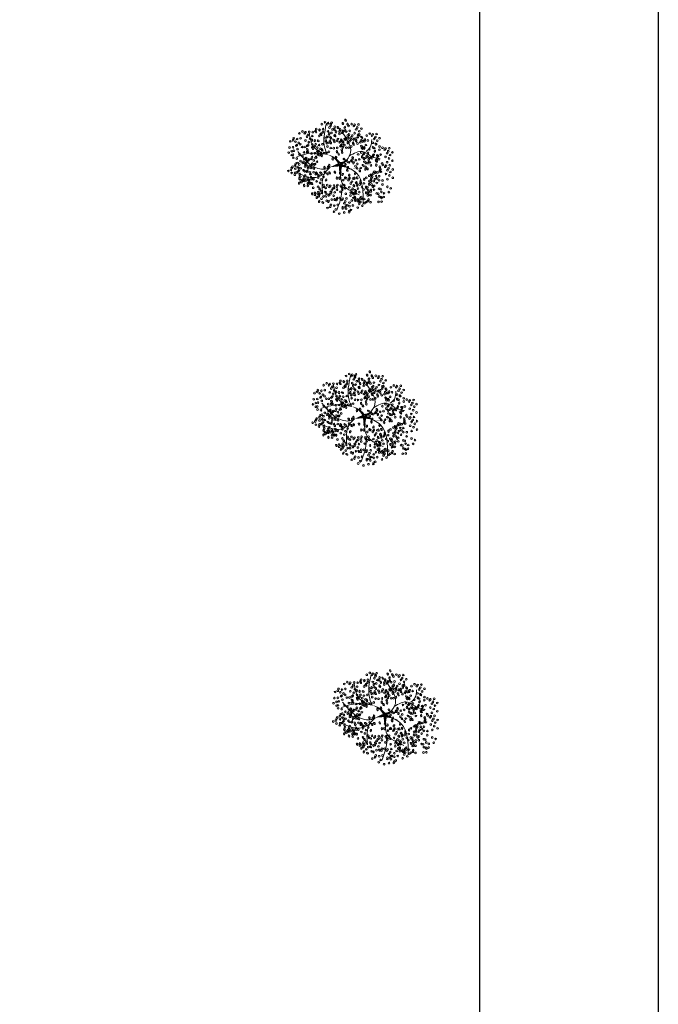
# Model space of a CAD drawing. Header units: millimetres. Extents: x 2017 to 2509, y 466 to 1783.
# Tile 21 of 25: x 2121 to 2149, y 552 to 596. Entities that reach past the tile are written whole.
import ezdxf

# ---------------------------------------------------------------- set-up
doc = ezdxf.new("R2010")
doc.units = ezdxf.units.MM
doc.layers.add('01 - Vegetación', color=3, linetype='Continuous', lineweight=0)

# ---------------------------------------------------------------- blocks, each defined once
blk = doc.blocks.new('17')
at = {"layer": '01 - Vegetación'}
for points in [[(4495.84, 1680.23, 1.33, 0.0221, 0.199177), (4489.97, 1684.48, 0.0221, 0.0221, 1.224983)], [(4496.02, 1680.23, 1.33, 0.0221, 0.286986), (4500.47, 1683.82, 0.0221, 0.0221, -1.494927)], [(4496.02, 1679.76, 1.77, 0.0221, 0), (4491.39, 1678.53, 0.0221, 0.0221, 0)], [(4496.02, 1679.66, 1.77, 0.0221, 0), (4500.28, 1678.15, 0.0221, 0.0221, 0)], [(4496.4, 1679.85, 1.77, 0.0221, 0.074947), (4496.4, 1672.95, 0.0221, 0.0221, 0.762797)], [(4497.07, 1679.43, 0.133, 0.0221, 0.381476), (4512.91, 1682.47, 0.0221, 0.0221, -1.841687)]]:
    blk.add_lwpolyline(points, format="xyseb", dxfattribs=at)
for points in [[(4490, 1684.47), (4488.83, 1687.51), (4489.5, 1699.09)], [(4487.73, 1684.98), (4483.44, 1688.25), (4481.42, 1694.81)], [(4497.83, 1680.19), (4501.11, 1685.48), (4497.33, 1694.81)], [(4508.5, 1685.98), (4510.45, 1688), (4511.21, 1691.78)], [(4490, 1684.47), (4482.94, 1685.23), (4475.36, 1683.47)], [(4491.39, 1678.53), (4489.02, 1677.58), (4485.46, 1677.92), (4475.87, 1685.99)], [(4500.47, 1683.82), (4506.92, 1685.99), (4511.46, 1683.47), (4515.25, 1682.46)], [(4497.07, 1679.43), (4503.89, 1675.65), (4507.17, 1660.78)], [(4488.74, 1675.4), (4484.7, 1673.64), (4475.11, 1676.16)], [(4491.39, 1678.53), (4489, 1675.9), (4487.73, 1665.57)], [(4496.57, 1678.43), (4497.07, 1670.86), (4505.15, 1665.32)], [(4497.07, 1670.11), (4496.82, 1665.57), (4494.55, 1658.01)]]:
    blk.add_spline(points, degree=3, dxfattribs=at)
blk = doc.blocks.new('16')
at = {"layer": '01 - Vegetación'}
h = blk.add_hatch(color=40, dxfattribs=at)
h.set_gradient(color1=(255, 191, 0), color2=(223, 255, 127), rotation=180, centered=1, tint=1, name='INVSPHERICAL')
edge = h.paths.add_edge_path()
edge.add_ellipse((4538.847, 1678.642), major_axis=(-0.0033, 0.0777), ratio=0.578492, start_angle=0, end_angle=360, ccw=False)
edge = h.paths.add_edge_path()
edge.add_ellipse((4538.961, 1678.487), major_axis=(-0.0349, 0.0695), ratio=0.578492, start_angle=0, end_angle=360, ccw=False)
edge = h.paths.add_edge_path()
edge.add_ellipse((4538.69, 1678.926), major_axis=(-0.0594, 0.0503), ratio=0.578492, start_angle=0, end_angle=360, ccw=False)
edge = h.paths.add_edge_path()
edge.add_ellipse((4538.676, 1678.266), major_axis=(-0.0033, 0.0777), ratio=0.578492, start_angle=0, end_angle=360, ccw=False)
edge = h.paths.add_edge_path()
edge.add_ellipse((4541.23, 1679.281), major_axis=(0.0274, 0.0728), ratio=0.578492, start_angle=0, end_angle=360, ccw=False)
edge = h.paths.add_edge_path()
edge.add_ellipse((4540.829, 1679.36), major_axis=(-0.0349, 0.0695), ratio=0.578492, start_angle=0, end_angle=360, ccw=False)
edge = h.paths.add_edge_path()
edge.add_ellipse((4541.174, 1679.607), major_axis=(-0.0349, 0.0695), ratio=0.578492, start_angle=0, end_angle=360, ccw=False)
edge = h.paths.add_edge_path()
edge.add_ellipse((4541.072, 1679.421), major_axis=(0.0274, 0.0728), ratio=0.578492, start_angle=0, end_angle=360, ccw=False)
edge = h.paths.add_edge_path()
edge.add_ellipse((4540.113, 1679.632), major_axis=(-0.0349, 0.0695), ratio=0.578492, start_angle=0, end_angle=360, ccw=False)
edge = h.paths.add_edge_path()
edge.add_ellipse((4540.279, 1679.843), major_axis=(-0.0349, 0.0695), ratio=0.578492, start_angle=0, end_angle=360, ccw=False)
edge = h.paths.add_edge_path()
edge.add_ellipse((4540.165, 1679.999), major_axis=(-0.0033, 0.0777), ratio=0.578492, start_angle=0, end_angle=360, ccw=False)
edge = h.paths.add_edge_path()
edge.add_ellipse((4540.499, 1679.956), major_axis=(-0.0033, 0.0777), ratio=0.578492, start_angle=0, end_angle=360, ccw=False)
edge = h.paths.add_edge_path()
edge.add_ellipse((4540.629, 1679.513), major_axis=(-0.0594, 0.0503), ratio=0.578492, start_angle=0, end_angle=360, ccw=False)
edge = h.paths.add_edge_path()
edge.add_ellipse((4540.551, 1680.278), major_axis=(0.0274, 0.0728), ratio=0.578492, start_angle=0, end_angle=360, ccw=False)
edge = h.paths.add_edge_path()
edge.add_ellipse((4539.201, 1679.744), major_axis=(-0.0033, 0.0777), ratio=0.578492, start_angle=0, end_angle=360, ccw=False)
edge = h.paths.add_edge_path()
edge.add_ellipse((4539.14, 1679.893), major_axis=(0.0274, 0.0728), ratio=0.578492, start_angle=0, end_angle=360, ccw=False)
edge = h.paths.add_edge_path()
edge.add_ellipse((4539.208, 1680.126), major_axis=(-0.0033, 0.0777), ratio=0.578492, start_angle=0, end_angle=360, ccw=False)
edge = h.paths.add_edge_path()
edge.add_ellipse((4538.979, 1680.681), major_axis=(-0.0594, 0.0503), ratio=0.578492, start_angle=0, end_angle=360, ccw=False)
edge = h.paths.add_edge_path()
edge.add_ellipse((4538.577, 1680.728), major_axis=(-0.0033, 0.0777), ratio=0.578492, start_angle=0, end_angle=360, ccw=False)
edge = h.paths.add_edge_path()
edge.add_ellipse((4538.926, 1680.033), major_axis=(0.0274, 0.0728), ratio=0.578492, start_angle=0, end_angle=360, ccw=False)
edge = h.paths.add_edge_path()
edge.add_ellipse((4538.95, 1679.842), major_axis=(0.0274, 0.0728), ratio=0.578492, start_angle=0, end_angle=360, ccw=False)
edge = h.paths.add_edge_path()
edge.add_ellipse((4538.621, 1680.191), major_axis=(-0.0349, 0.0695), ratio=0.578492, start_angle=0, end_angle=360, ccw=False)
edge = h.paths.add_edge_path()
edge.add_ellipse((4538.328, 1680.411), major_axis=(0.0274, 0.0728), ratio=0.578492, start_angle=0, end_angle=360, ccw=False)
edge = h.paths.add_edge_path()
edge.add_ellipse((4538.283, 1680.138), major_axis=(-0.0594, 0.0503), ratio=0.578492, start_angle=0, end_angle=360, ccw=False)
edge = h.paths.add_edge_path()
edge.add_ellipse((4538.32, 1679.993), major_axis=(-0.0594, 0.0503), ratio=0.578492, start_angle=0, end_angle=360, ccw=False)
edge = h.paths.add_edge_path()
edge.add_ellipse((4538.755, 1680.687), major_axis=(-0.0033, 0.0777), ratio=0.578492, start_angle=0, end_angle=360, ccw=False)
edge = h.paths.add_edge_path()
edge.add_ellipse((4538.834, 1681.261), major_axis=(-0.0349, 0.0695), ratio=0.578492, start_angle=0, end_angle=360, ccw=False)
edge = h.paths.add_edge_path()
edge.add_ellipse((4539.054, 1681.374), major_axis=(-0.0033, 0.0777), ratio=0.578492, start_angle=0, end_angle=360, ccw=False)
edge = h.paths.add_edge_path()
edge.add_ellipse((4539.147, 1681.076), major_axis=(-0.0594, 0.0503), ratio=0.578492, start_angle=0, end_angle=360, ccw=False)
edge = h.paths.add_edge_path()
edge.add_ellipse((4539.52, 1680.541), major_axis=(-0.0033, 0.0777), ratio=0.578492, start_angle=0, end_angle=360, ccw=False)
edge = h.paths.add_edge_path()
edge.add_ellipse((4539.459, 1680.689), major_axis=(0.0274, 0.0728), ratio=0.578492, start_angle=0, end_angle=360, ccw=False)
edge = h.paths.add_edge_path()
edge.add_ellipse((4539.527, 1680.923), major_axis=(-0.0033, 0.0777), ratio=0.578492, start_angle=0, end_angle=360, ccw=False)
edge = h.paths.add_edge_path()
edge.add_ellipse((4539.265, 1681.244), major_axis=(0.0274, 0.0728), ratio=0.578492, start_angle=0, end_angle=360, ccw=False)
edge = h.paths.add_edge_path()
edge.add_ellipse((4539.188, 1677.478), major_axis=(-0.0594, 0.0503), ratio=0.578492, start_angle=0, end_angle=360, ccw=False)
edge = h.paths.add_edge_path()
edge.add_ellipse((4539.473, 1678.19), major_axis=(0.0274, 0.0728), ratio=0.578492, start_angle=0, end_angle=360, ccw=False)
edge = h.paths.add_edge_path()
edge.add_ellipse((4540.696, 1678.325), major_axis=(0.0274, 0.0728), ratio=0.578492, start_angle=0, end_angle=360, ccw=False)
edge = h.paths.add_edge_path()
edge.add_ellipse((4540.33, 1678.305), major_axis=(-0.0033, 0.0777), ratio=0.578492, start_angle=0, end_angle=360, ccw=False)
edge = h.paths.add_edge_path()
edge.add_ellipse((4540.174, 1678.307), major_axis=(-0.0033, 0.0777), ratio=0.578492, start_angle=0, end_angle=360, ccw=False)
edge = h.paths.add_edge_path()
edge.add_ellipse((4540.488, 1677.717), major_axis=(-0.0594, 0.0503), ratio=0.578492, start_angle=0, end_angle=360, ccw=False)
edge = h.paths.add_edge_path()
edge.add_ellipse((4540.676, 1677.675), major_axis=(-0.0594, 0.0503), ratio=0.578492, start_angle=0, end_angle=360, ccw=False)
edge = h.paths.add_edge_path()
edge.add_ellipse((4539.469, 1677.341), major_axis=(-0.0033, 0.0777), ratio=0.578492, start_angle=0, end_angle=360, ccw=False)
edge = h.paths.add_edge_path()
edge.add_ellipse((4539.773, 1677.406), major_axis=(-0.0594, 0.0503), ratio=0.578492, start_angle=0, end_angle=360, ccw=False)
edge = h.paths.add_edge_path()
edge.add_ellipse((4539.631, 1677.23), major_axis=(-0.0349, 0.0695), ratio=0.578492, start_angle=0, end_angle=360, ccw=False)
edge = h.paths.add_edge_path()
edge.add_ellipse((4539.445, 1677.695), major_axis=(-0.0594, 0.0503), ratio=0.578492, start_angle=0, end_angle=360, ccw=False)
edge = h.paths.add_edge_path()
edge.add_ellipse((4542.676, 1679.136), major_axis=(-0.0033, 0.0777), ratio=0.578492, start_angle=0, end_angle=360, ccw=False)
edge = h.paths.add_edge_path()
edge.add_ellipse((4542.661, 1679.428), major_axis=(-0.0033, 0.0777), ratio=0.578492, start_angle=0, end_angle=360, ccw=False)
edge = h.paths.add_edge_path()
edge.add_ellipse((4542.742, 1679.554), major_axis=(-0.0033, 0.0777), ratio=0.578492, start_angle=0, end_angle=360, ccw=False)
edge = h.paths.add_edge_path()
edge.add_ellipse((4542.776, 1679.728), major_axis=(-0.0349, 0.0695), ratio=0.578492, start_angle=0, end_angle=360, ccw=False)
edge = h.paths.add_edge_path()
edge.add_ellipse((4542.477, 1679.745), major_axis=(0.0274, 0.0728), ratio=0.578492, start_angle=0, end_angle=360, ccw=False)
edge = h.paths.add_edge_path()
edge.add_ellipse((4542.578, 1680.02), major_axis=(0.0274, 0.0728), ratio=0.578492, start_angle=0, end_angle=360, ccw=False)
edge = h.paths.add_edge_path()
edge.add_ellipse((4542.466, 1680.268), major_axis=(-0.0349, 0.0695), ratio=0.578492, start_angle=0, end_angle=360, ccw=False)
edge = h.paths.add_edge_path()
edge.add_ellipse((4542.632, 1680.479), major_axis=(-0.0349, 0.0695), ratio=0.578492, start_angle=0, end_angle=360, ccw=False)
edge = h.paths.add_edge_path()
edge.add_ellipse((4542.359, 1679.577), major_axis=(-0.0594, 0.0503), ratio=0.578492, start_angle=0, end_angle=360, ccw=False)
edge = h.paths.add_edge_path()
edge.add_ellipse((4542.171, 1679.619), major_axis=(-0.0594, 0.0503), ratio=0.578492, start_angle=0, end_angle=360, ccw=False)
edge = h.paths.add_edge_path()
edge.add_ellipse((4542.246, 1679.328), major_axis=(-0.0594, 0.0503), ratio=0.578492, start_angle=0, end_angle=360, ccw=False)
edge = h.paths.add_edge_path()
edge.add_ellipse((4542.369, 1678.498), major_axis=(0.0274, 0.0728), ratio=0.578492, start_angle=0, end_angle=360, ccw=False)
edge = h.paths.add_edge_path()
edge.add_ellipse((4542.902, 1678.749), major_axis=(-0.0349, 0.0695), ratio=0.578492, start_angle=0, end_angle=360, ccw=False)
edge = h.paths.add_edge_path()
edge.add_ellipse((4542.925, 1678.897), major_axis=(-0.0349, 0.0695), ratio=0.578492, start_angle=0, end_angle=360, ccw=False)
edge = h.paths.add_edge_path()
edge.add_ellipse((4542.628, 1678.671), major_axis=(-0.0033, 0.0777), ratio=0.578492, start_angle=0, end_angle=360, ccw=False)
edge = h.paths.add_edge_path()
edge.add_ellipse((4542.11, 1678.896), major_axis=(-0.0349, 0.0695), ratio=0.578492, start_angle=0, end_angle=360, ccw=False)
edge = h.paths.add_edge_path()
edge.add_ellipse((4542.34, 1678.18), major_axis=(-0.0349, 0.0695), ratio=0.578492, start_angle=0, end_angle=360, ccw=False)
edge = h.paths.add_edge_path()
edge.add_ellipse((4538.137, 1679.191), major_axis=(-0.0349, 0.0695), ratio=0.578492, start_angle=0, end_angle=360, ccw=False)
edge = h.paths.add_edge_path()
edge.add_ellipse((4538.099, 1678.758), major_axis=(-0.0594, 0.0503), ratio=0.578492, start_angle=0, end_angle=360, ccw=False)
edge = h.paths.add_edge_path()
edge.add_ellipse((4537.796, 1678.552), major_axis=(0.0274, 0.0728), ratio=0.578492, start_angle=0, end_angle=360, ccw=False)
edge = h.paths.add_edge_path()
edge.add_ellipse((4537.776, 1678.277), major_axis=(-0.0033, 0.0777), ratio=0.578492, start_angle=0, end_angle=360, ccw=False)
edge = h.paths.add_edge_path()
edge.add_ellipse((4539.181, 1678.6), major_axis=(-0.0033, 0.0777), ratio=0.578492, start_angle=0, end_angle=360, ccw=False)
edge = h.paths.add_edge_path()
edge.add_ellipse((4538.502, 1678.968), major_axis=(-0.0594, 0.0503), ratio=0.578492, start_angle=0, end_angle=360, ccw=False)
edge = h.paths.add_edge_path()
edge.add_ellipse((4538.615, 1679.216), major_axis=(-0.0594, 0.0503), ratio=0.578492, start_angle=0, end_angle=360, ccw=False)
edge = h.paths.add_edge_path()
edge.add_ellipse((4538.188, 1679.557), major_axis=(-0.0033, 0.0777), ratio=0.578492, start_angle=0, end_angle=360, ccw=False)
edge = h.paths.add_edge_path()
edge.add_ellipse((4538.203, 1679.265), major_axis=(-0.0033, 0.0777), ratio=0.578492, start_angle=0, end_angle=360, ccw=False)
edge = h.paths.add_edge_path()
edge.add_ellipse((4538.285, 1679.391), major_axis=(-0.0033, 0.0777), ratio=0.578492, start_angle=0, end_angle=360, ccw=False)
edge = h.paths.add_edge_path()
edge.add_ellipse((4538.856, 1679.647), major_axis=(-0.0349, 0.0695), ratio=0.578492, start_angle=0, end_angle=360, ccw=False)
edge = h.paths.add_edge_path()
edge.add_ellipse((4538.272, 1678.751), major_axis=(0.0274, 0.0728), ratio=0.578492, start_angle=0, end_angle=360, ccw=False)
edge = h.paths.add_edge_path()
edge.add_ellipse((4540.863, 1678.985), major_axis=(0.0274, 0.0728), ratio=0.578492, start_angle=0, end_angle=360, ccw=False)
edge = h.paths.add_edge_path()
edge.add_ellipse((4540.823, 1678.811), major_axis=(-0.0349, 0.0695), ratio=0.578492, start_angle=0, end_angle=360, ccw=False)
edge = h.paths.add_edge_path()
edge.add_ellipse((4541.446, 1678.949), major_axis=(-0.0349, 0.0695), ratio=0.578492, start_angle=0, end_angle=360, ccw=False)
edge = h.paths.add_edge_path()
edge.add_ellipse((4540.434, 1680.393), major_axis=(-0.0033, 0.0777), ratio=0.578492, start_angle=0, end_angle=360, ccw=False)
edge = h.paths.add_edge_path()
edge.add_ellipse((4540.419, 1680.685), major_axis=(-0.0033, 0.0777), ratio=0.578492, start_angle=0, end_angle=360, ccw=False)
edge = h.paths.add_edge_path()
edge.add_ellipse((4539.773, 1680.547), major_axis=(-0.0349, 0.0695), ratio=0.578492, start_angle=0, end_angle=360, ccw=False)
edge = h.paths.add_edge_path()
edge.add_ellipse((4539.782, 1680.87), major_axis=(-0.0349, 0.0695), ratio=0.578492, start_angle=0, end_angle=360, ccw=False)
edge = h.paths.add_edge_path()
edge.add_ellipse((4539.668, 1681.126), major_axis=(0.0274, 0.0728), ratio=0.578492, start_angle=0, end_angle=360, ccw=False)
edge = h.paths.add_edge_path()
edge.add_ellipse((4540.336, 1681.276), major_axis=(0.0274, 0.0728), ratio=0.578492, start_angle=0, end_angle=360, ccw=False)
edge = h.paths.add_edge_path()
edge.add_ellipse((4540.381, 1681.413), major_axis=(-0.0349, 0.0695), ratio=0.578492, start_angle=0, end_angle=360, ccw=False)
edge = h.paths.add_edge_path()
edge.add_ellipse((4540.225, 1681.525), major_axis=(-0.0349, 0.0695), ratio=0.578492, start_angle=0, end_angle=360, ccw=False)
edge = h.paths.add_edge_path()
edge.add_ellipse((4540.009, 1681.424), major_axis=(-0.0033, 0.0777), ratio=0.578492, start_angle=0, end_angle=360, ccw=False)
edge = h.paths.add_edge_path()
edge.add_ellipse((4540.106, 1681.258), major_axis=(-0.0033, 0.0777), ratio=0.578492, start_angle=0, end_angle=360, ccw=False)
edge = h.paths.add_edge_path()
edge.add_ellipse((4540.036, 1680.989), major_axis=(-0.0594, 0.0503), ratio=0.578492, start_angle=0, end_angle=360, ccw=False)
edge = h.paths.add_edge_path()
edge.add_ellipse((4539.967, 1680.73), major_axis=(-0.0594, 0.0503), ratio=0.578492, start_angle=0, end_angle=360, ccw=False)
edge = h.paths.add_edge_path()
edge.add_ellipse((4541.92, 1680.217), major_axis=(-0.0033, 0.0777), ratio=0.578492, start_angle=0, end_angle=360, ccw=False)
edge = h.paths.add_edge_path()
edge.add_ellipse((4541.222, 1680.466), major_axis=(-0.0349, 0.0695), ratio=0.578492, start_angle=0, end_angle=360, ccw=False)
edge = h.paths.add_edge_path()
edge.add_ellipse((4541.387, 1680.676), major_axis=(-0.0349, 0.0695), ratio=0.578492, start_angle=0, end_angle=360, ccw=False)
edge = h.paths.add_edge_path()
edge.add_ellipse((4541.251, 1680.784), major_axis=(0.0274, 0.0728), ratio=0.578492, start_angle=0, end_angle=360, ccw=False)
edge = h.paths.add_edge_path()
edge.add_ellipse((4541.818, 1680.659), major_axis=(0.0274, 0.0728), ratio=0.578492, start_angle=0, end_angle=360, ccw=False)
edge = h.paths.add_edge_path()
edge.add_ellipse((4541.942, 1680.743), major_axis=(0.0274, 0.0728), ratio=0.578492, start_angle=0, end_angle=360, ccw=False)
edge = h.paths.add_edge_path()
edge.add_ellipse((4541.762, 1680.886), major_axis=(-0.0349, 0.0695), ratio=0.578492, start_angle=0, end_angle=360, ccw=False)
edge = h.paths.add_edge_path()
edge.add_ellipse((4541.592, 1681.082), major_axis=(-0.0033, 0.0777), ratio=0.578492, start_angle=0, end_angle=360, ccw=False)
edge = h.paths.add_edge_path()
edge.add_ellipse((4541.511, 1680.956), major_axis=(-0.0033, 0.0777), ratio=0.578492, start_angle=0, end_angle=360, ccw=False)
edge = h.paths.add_edge_path()
edge.add_ellipse((4541.775, 1680.201), major_axis=(-0.0594, 0.0503), ratio=0.578492, start_angle=0, end_angle=360, ccw=False)
edge = h.paths.add_edge_path()
edge.add_ellipse((4541.737, 1680.346), major_axis=(-0.0594, 0.0503), ratio=0.578492, start_angle=0, end_angle=360, ccw=False)
edge = h.paths.add_edge_path()
edge.add_ellipse((4541.843, 1679.118), major_axis=(-0.0594, 0.0503), ratio=0.578492, start_angle=0, end_angle=360, ccw=False)
edge = h.paths.add_edge_path()
edge.add_ellipse((4541.881, 1679.551), major_axis=(-0.0349, 0.0695), ratio=0.578492, start_angle=0, end_angle=360, ccw=False)
edge = h.paths.add_edge_path()
edge.add_ellipse((4542.015, 1679.29), major_axis=(-0.0349, 0.0695), ratio=0.578492, start_angle=0, end_angle=360, ccw=False)
edge = h.paths.add_edge_path()
edge.add_ellipse((4541.91, 1679.869), major_axis=(0.0274, 0.0728), ratio=0.578492, start_angle=0, end_angle=360, ccw=False)
edge = h.paths.add_edge_path()
edge.add_ellipse((4541.769, 1679.666), major_axis=(-0.0033, 0.0777), ratio=0.578492, start_angle=0, end_angle=360, ccw=False)
edge = h.paths.add_edge_path()
edge.add_ellipse((4539.676, 1679.115), major_axis=(-0.0033, 0.0777), ratio=0.578492, start_angle=0, end_angle=360, ccw=False)
edge = h.paths.add_edge_path()
edge.add_ellipse((4539.594, 1678.989), major_axis=(-0.0033, 0.0777), ratio=0.578492, start_angle=0, end_angle=360, ccw=False)
edge = h.paths.add_edge_path()
edge.add_ellipse((4539.898, 1679.531), major_axis=(-0.0033, 0.0777), ratio=0.578492, start_angle=0, end_angle=360, ccw=False)
edge = h.paths.add_edge_path()
edge.add_ellipse((4539.697, 1678.641), major_axis=(-0.0349, 0.0695), ratio=0.578492, start_angle=0, end_angle=360, ccw=False)
edge = h.paths.add_edge_path()
edge.add_ellipse((4539.398, 1678.691), major_axis=(-0.0349, 0.0695), ratio=0.578492, start_angle=0, end_angle=360, ccw=False)
edge = h.paths.add_edge_path()
edge.add_ellipse((4539.555, 1678.579), major_axis=(-0.0349, 0.0695), ratio=0.578492, start_angle=0, end_angle=360, ccw=False)
edge = h.paths.add_edge_path()
edge.add_ellipse((4540.714, 1679.167), major_axis=(0.0274, 0.0728), ratio=0.578492, start_angle=0, end_angle=360, ccw=False)
edge = h.paths.add_edge_path()
edge.add_ellipse((4540.549, 1681.79), major_axis=(-0.0349, 0.0695), ratio=0.578492, start_angle=0, end_angle=360, ccw=False)
edge = h.paths.add_edge_path()
edge.add_ellipse((4540.715, 1682.001), major_axis=(-0.0349, 0.0695), ratio=0.578492, start_angle=0, end_angle=360, ccw=False)
edge = h.paths.add_edge_path()
edge.add_ellipse((4540.848, 1681.741), major_axis=(-0.0349, 0.0695), ratio=0.578492, start_angle=0, end_angle=360, ccw=False)
edge = h.paths.add_edge_path()
edge.add_ellipse((4540.661, 1681.542), major_axis=(0.0274, 0.0728), ratio=0.578492, start_angle=0, end_angle=360, ccw=False)
edge = h.paths.add_edge_path()
edge.add_ellipse((4540.684, 1681.351), major_axis=(0.0274, 0.0728), ratio=0.578492, start_angle=0, end_angle=360, ccw=False)
edge = h.paths.add_edge_path()
edge.add_ellipse((4540.56, 1681.267), major_axis=(0.0274, 0.0728), ratio=0.578492, start_angle=0, end_angle=360, ccw=False)
edge = h.paths.add_edge_path()
edge.add_ellipse((4540.528, 1678.539), major_axis=(0.0274, 0.0728), ratio=0.578492, start_angle=0, end_angle=360, ccw=False)
edge = h.paths.add_edge_path()
edge.add_ellipse((4540.38, 1678.647), major_axis=(0.0274, 0.0728), ratio=0.578492, start_angle=0, end_angle=360, ccw=False)
edge = h.paths.add_edge_path()
edge.add_ellipse((4540.034, 1678.678), major_axis=(-0.0349, 0.0695), ratio=0.578492, start_angle=0, end_angle=360, ccw=False)
edge = h.paths.add_edge_path()
edge.add_ellipse((4540.944, 1678.493), major_axis=(0.0274, 0.0728), ratio=0.578492, start_angle=0, end_angle=360, ccw=False)
edge = h.paths.add_edge_path()
edge.add_ellipse((4541.625, 1678.77), major_axis=(-0.0349, 0.0695), ratio=0.578492, start_angle=0, end_angle=360, ccw=False)
edge = h.paths.add_edge_path()
edge.add_ellipse((4541.994, 1678.887), major_axis=(0.0274, 0.0728), ratio=0.578492, start_angle=0, end_angle=360, ccw=False)
edge = h.paths.add_edge_path()
edge.add_ellipse((4541.336, 1678.598), major_axis=(0.0274, 0.0728), ratio=0.578492, start_angle=0, end_angle=360, ccw=False)
edge = h.paths.add_edge_path()
edge.add_ellipse((4539.381, 1678.993), major_axis=(-0.0349, 0.0695), ratio=0.578492, start_angle=0, end_angle=360, ccw=False)
edge = h.paths.add_edge_path()
edge.add_ellipse((4540.938, 1681.079), major_axis=(-0.0033, 0.0777), ratio=0.578492, start_angle=0, end_angle=360, ccw=False)
edge = h.paths.add_edge_path()
edge.add_ellipse((4540.699, 1680.759), major_axis=(-0.0594, 0.0503), ratio=0.578492, start_angle=0, end_angle=360, ccw=False)
edge = h.paths.add_edge_path()
edge.add_ellipse((4540.908, 1680.857), major_axis=(-0.0349, 0.0695), ratio=0.578492, start_angle=0, end_angle=360, ccw=False)
edge = h.paths.add_edge_path()
edge.add_ellipse((4540.863, 1680.561), major_axis=(-0.0349, 0.0695), ratio=0.578492, start_angle=0, end_angle=360, ccw=False)
edge = h.paths.add_edge_path()
edge.add_ellipse((4540.564, 1680.61), major_axis=(-0.0349, 0.0695), ratio=0.578492, start_angle=0, end_angle=360, ccw=False)
edge = h.paths.add_edge_path()
edge.add_ellipse((4539.771, 1681.729), major_axis=(-0.0349, 0.0695), ratio=0.578492, start_angle=0, end_angle=360, ccw=False)
edge = h.paths.add_edge_path()
edge.add_ellipse((4540.968, 1678.302), major_axis=(0.0274, 0.0728), ratio=0.578492, start_angle=0, end_angle=360, ccw=False)
edge = h.paths.add_edge_path()
edge.add_ellipse((4541.908, 1678.227), major_axis=(-0.0033, 0.0777), ratio=0.578492, start_angle=0, end_angle=360, ccw=False)
edge = h.paths.add_edge_path()
edge.add_ellipse((4541.283, 1678.297), major_axis=(-0.0349, 0.0695), ratio=0.578492, start_angle=0, end_angle=360, ccw=False)
edge = h.paths.add_edge_path()
edge.add_ellipse((4541.463, 1678.333), major_axis=(-0.0349, 0.0695), ratio=0.578492, start_angle=0, end_angle=360, ccw=False)
edge = h.paths.add_edge_path()
edge.add_ellipse((4538.021, 1678.159), major_axis=(0.0274, 0.0728), ratio=0.578492, start_angle=0, end_angle=360, ccw=False)
edge = h.paths.add_edge_path()
edge.add_ellipse((4537.772, 1677.992), major_axis=(0.0274, 0.0728), ratio=0.578492, start_angle=0, end_angle=360, ccw=False)
edge = h.paths.add_edge_path()
edge.add_ellipse((4538.082, 1677.841), major_axis=(-0.0033, 0.0777), ratio=0.578492, start_angle=0, end_angle=360, ccw=False)
edge = h.paths.add_edge_path()
edge.add_ellipse((4538.572, 1677.966), major_axis=(-0.0349, 0.0695), ratio=0.578492, start_angle=0, end_angle=360, ccw=False)
edge = h.paths.add_edge_path()
edge.add_ellipse((4538.311, 1677.99), major_axis=(0.0274, 0.0728), ratio=0.578492, start_angle=0, end_angle=360, ccw=False)
edge = h.paths.add_edge_path()
edge.add_ellipse((4538.394, 1678.174), major_axis=(0.0274, 0.0728), ratio=0.578492, start_angle=0, end_angle=360, ccw=False)
edge = h.paths.add_edge_path()
edge.add_ellipse((4538.776, 1677.355), major_axis=(-0.0349, 0.0695), ratio=0.578492, start_angle=0, end_angle=360, ccw=False)
edge = h.paths.add_edge_path()
edge.add_ellipse((4538.597, 1677.319), major_axis=(-0.0349, 0.0695), ratio=0.578492, start_angle=0, end_angle=360, ccw=False)
edge = h.paths.add_edge_path()
edge.add_ellipse((4539.063, 1677.621), major_axis=(-0.0349, 0.0695), ratio=0.578492, start_angle=0, end_angle=360, ccw=False)
edge = h.paths.add_edge_path()
edge.add_ellipse((4539.033, 1676.828), major_axis=(0.0274, 0.0728), ratio=0.578492, start_angle=0, end_angle=360, ccw=False)
edge = h.paths.add_edge_path()
edge.add_ellipse((4539.009, 1677.162), major_axis=(0.0274, 0.0728), ratio=0.578492, start_angle=0, end_angle=360, ccw=False)
edge = h.paths.add_edge_path()
edge.add_ellipse((4538.885, 1677.078), major_axis=(0.0274, 0.0728), ratio=0.578492, start_angle=0, end_angle=360, ccw=False)
edge = h.paths.add_edge_path()
edge.add_ellipse((4539.054, 1677.298), major_axis=(-0.0349, 0.0695), ratio=0.578492, start_angle=0, end_angle=360, ccw=False)
edge = h.paths.add_edge_path()
edge.add_ellipse((4542.221, 1677.913), major_axis=(-0.0033, 0.0777), ratio=0.578492, start_angle=0, end_angle=360, ccw=False)
edge = h.paths.add_edge_path()
edge.add_ellipse((4542.451, 1677.771), major_axis=(-0.0349, 0.0695), ratio=0.578492, start_angle=0, end_angle=360, ccw=False)
edge = h.paths.add_edge_path()
edge.add_ellipse((4541.18, 1677.355), major_axis=(-0.0349, 0.0695), ratio=0.578492, start_angle=0, end_angle=360, ccw=False)
edge = h.paths.add_edge_path()
edge.add_ellipse((4541.671, 1678.102), major_axis=(-0.0033, 0.0777), ratio=0.578492, start_angle=0, end_angle=360, ccw=False)
edge = h.paths.add_edge_path()
edge.add_ellipse((4541.411, 1678.017), major_axis=(-0.0033, 0.0777), ratio=0.578492, start_angle=0, end_angle=360, ccw=False)
edge = h.paths.add_edge_path()
edge.add_ellipse((4542.075, 1677.637), major_axis=(-0.0594, 0.0503), ratio=0.578492, start_angle=0, end_angle=360, ccw=False)
edge = h.paths.add_edge_path()
edge.add_ellipse((4541.252, 1677.826), major_axis=(-0.0349, 0.0695), ratio=0.578492, start_angle=0, end_angle=360, ccw=False)
edge = h.paths.add_edge_path()
edge.add_ellipse((4541.596, 1676.853), major_axis=(-0.0033, 0.0777), ratio=0.578492, start_angle=0, end_angle=360, ccw=False)
edge = h.paths.add_edge_path()
edge.add_ellipse((4541.655, 1677.018), major_axis=(-0.0033, 0.0777), ratio=0.578492, start_angle=0, end_angle=360, ccw=False)
edge = h.paths.add_edge_path()
edge.add_ellipse((4542.033, 1677.371), major_axis=(-0.0349, 0.0695), ratio=0.578492, start_angle=0, end_angle=360, ccw=False)
edge = h.paths.add_edge_path()
edge.add_ellipse((4542.19, 1677.259), major_axis=(-0.0349, 0.0695), ratio=0.578492, start_angle=0, end_angle=360, ccw=False)
edge = h.paths.add_edge_path()
edge.add_ellipse((4542.168, 1676.931), major_axis=(0.0274, 0.0728), ratio=0.578492, start_angle=0, end_angle=360, ccw=False)
edge = h.paths.add_edge_path()
edge.add_ellipse((4542.176, 1677.433), major_axis=(-0.0349, 0.0695), ratio=0.578492, start_angle=0, end_angle=360, ccw=False)
edge = h.paths.add_edge_path()
edge.add_ellipse((4541.313, 1677.094), major_axis=(-0.0349, 0.0695), ratio=0.578492, start_angle=0, end_angle=360, ccw=False)
edge = h.paths.add_edge_path()
edge.add_ellipse((4541.359, 1677.391), major_axis=(-0.0349, 0.0695), ratio=0.578492, start_angle=0, end_angle=360, ccw=False)
edge = h.paths.add_edge_path()
edge.add_ellipse((4540.019, 1676.943), major_axis=(-0.0349, 0.0695), ratio=0.578492, start_angle=0, end_angle=360, ccw=False)
edge = h.paths.add_edge_path()
edge.add_ellipse((4539.641, 1676.826), major_axis=(0.0274, 0.0728), ratio=0.578492, start_angle=0, end_angle=360, ccw=False)
edge = h.paths.add_edge_path()
edge.add_ellipse((4539.262, 1676.754), major_axis=(-0.0594, 0.0503), ratio=0.578492, start_angle=0, end_angle=360, ccw=False)
edge = h.paths.add_edge_path()
edge.add_ellipse((4539.45, 1677.146), major_axis=(-0.0594, 0.0503), ratio=0.578492, start_angle=0, end_angle=360, ccw=False)
at = {"layer": '01 - Vegetación', "extrusion": (0, 0, -1)}
for centre, major_axis in [((4540.715, 1682.001), (-0.0349, 0.0695)), ((4539.054, 1681.374), (-0.0033, 0.0777)), ((4539.771, 1681.729), (-0.0349, 0.0695)), ((4540.009, 1681.424), (-0.0033, 0.0777)), ((4540.225, 1681.525), (-0.0349, 0.0695)), ((4540.381, 1681.413), (-0.0349, 0.0695)), ((4540.549, 1681.79), (-0.0349, 0.0695)), ((4540.848, 1681.741), (-0.0349, 0.0695)), ((4538.577, 1680.728), (-0.0033, 0.0777)), ((4538.755, 1680.687), (-0.0033, 0.0777)), ((4538.834, 1681.261), (-0.0349, 0.0695)), ((4539.527, 1680.923), (-0.0033, 0.0777)), ((4539.782, 1680.87), (-0.0349, 0.0695)), ((4540.106, 1681.258), (-0.0033, 0.0777)), ((4540.419, 1680.685), (-0.0033, 0.0777)), ((4540.908, 1680.857), (-0.0349, 0.0695)), ((4540.938, 1681.079), (-0.0033, 0.0777)), ((4541.387, 1680.676), (-0.0349, 0.0695)), ((4541.511, 1680.956), (-0.0033, 0.0777)), ((4541.592, 1681.082), (-0.0033, 0.0777)), ((4541.762, 1680.886), (-0.0349, 0.0695)), ((4538.621, 1680.191), (-0.0349, 0.0695)), ((4539.208, 1680.126), (-0.0033, 0.0777)), ((4539.52, 1680.541), (-0.0033, 0.0777)), ((4539.773, 1680.547), (-0.0349, 0.0695)), ((4540.434, 1680.393), (-0.0033, 0.0777)), ((4540.564, 1680.61), (-0.0349, 0.0695)), ((4540.863, 1680.561), (-0.0349, 0.0695)), ((4541.222, 1680.466), (-0.0349, 0.0695)), ((4541.92, 1680.217), (-0.0033, 0.0777)), ((4542.466, 1680.268), (-0.0349, 0.0695)), ((4542.632, 1680.479), (-0.0349, 0.0695)), ((4538.188, 1679.557), (-0.0033, 0.0777)), ((4538.856, 1679.647), (-0.0349, 0.0695)), ((4539.201, 1679.744), (-0.0033, 0.0777)), ((4539.898, 1679.531), (-0.0033, 0.0777)), ((4540.113, 1679.632), (-0.0349, 0.0695)), ((4540.165, 1679.999), (-0.0033, 0.0777)), ((4540.279, 1679.843), (-0.0349, 0.0695)), ((4540.499, 1679.956), (-0.0033, 0.0777)), ((4541.174, 1679.607), (-0.0349, 0.0695)), ((4541.769, 1679.666), (-0.0033, 0.0777)), ((4541.881, 1679.551), (-0.0349, 0.0695)), ((4542.661, 1679.428), (-0.0033, 0.0777)), ((4542.742, 1679.554), (-0.0033, 0.0777)), ((4542.776, 1679.728), (-0.0349, 0.0695)), ((4538.137, 1679.191), (-0.0349, 0.0695)), ((4538.203, 1679.265), (-0.0033, 0.0777)), ((4538.285, 1679.391), (-0.0033, 0.0777)), ((4539.381, 1678.993), (-0.0349, 0.0695)), ((4539.594, 1678.989), (-0.0033, 0.0777)), ((4539.676, 1679.115), (-0.0033, 0.0777)), ((4540.823, 1678.811), (-0.0349, 0.0695)), ((4540.829, 1679.36), (-0.0349, 0.0695)), ((4541.446, 1678.949), (-0.0349, 0.0695)), ((4542.015, 1679.29), (-0.0349, 0.0695)), ((4542.11, 1678.896), (-0.0349, 0.0695)), ((4542.676, 1679.136), (-0.0033, 0.0777)), ((4542.925, 1678.897), (-0.0349, 0.0695)), ((4537.776, 1678.277), (-0.0033, 0.0777)), ((4538.676, 1678.266), (-0.0033, 0.0777)), ((4538.847, 1678.642), (-0.0033, 0.0777)), ((4538.961, 1678.487), (-0.0349, 0.0695)), ((4539.181, 1678.6), (-0.0033, 0.0777)), ((4539.398, 1678.691), (-0.0349, 0.0695)), ((4539.555, 1678.579), (-0.0349, 0.0695)), ((4539.697, 1678.641), (-0.0349, 0.0695)), ((4540.034, 1678.678), (-0.0349, 0.0695)), ((4540.174, 1678.307), (-0.0033, 0.0777)), ((4540.33, 1678.305), (-0.0033, 0.0777)), ((4541.283, 1678.297), (-0.0349, 0.0695)), ((4541.463, 1678.333), (-0.0349, 0.0695)), ((4541.625, 1678.77), (-0.0349, 0.0695)), ((4541.908, 1678.227), (-0.0033, 0.0777)), ((4542.34, 1678.18), (-0.0349, 0.0695)), ((4542.628, 1678.671), (-0.0033, 0.0777)), ((4542.902, 1678.749), (-0.0349, 0.0695)), ((4538.082, 1677.841), (-0.0033, 0.0777)), ((4538.572, 1677.966), (-0.0349, 0.0695)), ((4539.063, 1677.621), (-0.0349, 0.0695)), ((4541.252, 1677.826), (-0.0349, 0.0695)), ((4541.411, 1678.017), (-0.0033, 0.0777)), ((4541.671, 1678.102), (-0.0033, 0.0777)), ((4542.221, 1677.913), (-0.0033, 0.0777)), ((4542.451, 1677.771), (-0.0349, 0.0695)), ((4538.597, 1677.319), (-0.0349, 0.0695)), ((4538.776, 1677.355), (-0.0349, 0.0695)), ((4539.054, 1677.298), (-0.0349, 0.0695)), ((4539.469, 1677.341), (-0.0033, 0.0777)), ((4539.631, 1677.23), (-0.0349, 0.0695)), ((4540.019, 1676.943), (-0.0349, 0.0695)), ((4541.18, 1677.355), (-0.0349, 0.0695)), ((4541.313, 1677.094), (-0.0349, 0.0695)), ((4541.359, 1677.391), (-0.0349, 0.0695)), ((4541.655, 1677.018), (-0.0033, 0.0777)), ((4542.033, 1677.371), (-0.0349, 0.0695)), ((4542.176, 1677.433), (-0.0349, 0.0695)), ((4542.19, 1677.259), (-0.0349, 0.0695)), ((4541.596, 1676.853), (-0.0033, 0.0777))]:
    blk.add_ellipse(centre, major_axis=major_axis, ratio=0.578492, start_param=3.141593, end_param=9.424778, dxfattribs=at)
for centre, major_axis in [((4540.661, 1681.542), (0.0274, 0.0728)), ((4540.684, 1681.351), (0.0274, 0.0728)), ((4539.147, 1681.076), (-0.0594, 0.0503)), ((4539.265, 1681.244), (0.0274, 0.0728)), ((4539.459, 1680.689), (0.0274, 0.0728)), ((4539.668, 1681.126), (0.0274, 0.0728)), ((4539.967, 1680.73), (-0.0594, 0.0503)), ((4540.036, 1680.989), (-0.0594, 0.0503)), ((4540.336, 1681.276), (0.0274, 0.0728)), ((4540.56, 1681.267), (0.0274, 0.0728)), ((4540.699, 1680.759), (-0.0594, 0.0503)), ((4541.251, 1680.784), (0.0274, 0.0728)), ((4541.942, 1680.743), (0.0274, 0.0728)), ((4538.283, 1680.138), (-0.0594, 0.0503)), ((4538.328, 1680.411), (0.0274, 0.0728)), ((4538.979, 1680.681), (-0.0594, 0.0503)), ((4540.551, 1680.278), (0.0274, 0.0728)), ((4541.737, 1680.346), (-0.0594, 0.0503)), ((4541.775, 1680.201), (-0.0594, 0.0503)), ((4541.818, 1680.659), (0.0274, 0.0728)), ((4538.32, 1679.993), (-0.0594, 0.0503)), ((4538.926, 1680.033), (0.0274, 0.0728)), ((4538.95, 1679.842), (0.0274, 0.0728)), ((4539.14, 1679.893), (0.0274, 0.0728)), ((4540.629, 1679.513), (-0.0594, 0.0503)), ((4541.072, 1679.421), (0.0274, 0.0728)), ((4541.91, 1679.869), (0.0274, 0.0728)), ((4542.171, 1679.619), (-0.0594, 0.0503)), ((4542.359, 1679.577), (-0.0594, 0.0503)), ((4542.477, 1679.745), (0.0274, 0.0728)), ((4542.578, 1680.02), (0.0274, 0.0728)), ((4538.502, 1678.968), (-0.0594, 0.0503)), ((4538.615, 1679.216), (-0.0594, 0.0503)), ((4538.69, 1678.926), (-0.0594, 0.0503)), ((4540.714, 1679.167), (0.0274, 0.0728)), ((4540.863, 1678.985), (0.0274, 0.0728)), ((4541.23, 1679.281), (0.0274, 0.0728)), ((4541.843, 1679.118), (-0.0594, 0.0503)), ((4541.994, 1678.887), (0.0274, 0.0728)), ((4542.246, 1679.328), (-0.0594, 0.0503)), ((4537.796, 1678.552), (0.0274, 0.0728)), ((4538.099, 1678.758), (-0.0594, 0.0503)), ((4538.272, 1678.751), (0.0274, 0.0728)), ((4538.394, 1678.174), (0.0274, 0.0728)), ((4539.473, 1678.19), (0.0274, 0.0728)), ((4540.38, 1678.647), (0.0274, 0.0728)), ((4540.528, 1678.539), (0.0274, 0.0728)), ((4540.696, 1678.325), (0.0274, 0.0728)), ((4540.944, 1678.493), (0.0274, 0.0728)), ((4540.968, 1678.302), (0.0274, 0.0728)), ((4541.336, 1678.598), (0.0274, 0.0728)), ((4542.369, 1678.498), (0.0274, 0.0728)), ((4537.772, 1677.992), (0.0274, 0.0728)), ((4538.021, 1678.159), (0.0274, 0.0728)), ((4538.311, 1677.99), (0.0274, 0.0728)), ((4539.445, 1677.695), (-0.0594, 0.0503)), ((4540.488, 1677.717), (-0.0594, 0.0503)), ((4540.676, 1677.675), (-0.0594, 0.0503)), ((4542.075, 1677.637), (-0.0594, 0.0503)), ((4538.885, 1677.078), (0.0274, 0.0728)), ((4539.009, 1677.162), (0.0274, 0.0728)), ((4539.188, 1677.478), (-0.0594, 0.0503)), ((4539.45, 1677.146), (-0.0594, 0.0503)), ((4539.773, 1677.406), (-0.0594, 0.0503)), ((4542.168, 1676.931), (0.0274, 0.0728)), ((4539.033, 1676.828), (0.0274, 0.0728)), ((4539.262, 1676.754), (-0.0594, 0.0503)), ((4539.641, 1676.826), (0.0274, 0.0728))]:
    blk.add_ellipse(centre, major_axis=major_axis, ratio=0.578492, dxfattribs=at)
blk = doc.blocks.new('18')
at = {"color": 60}
for centre in [(4487.42, 1699.03), (4488.87, 1699.94), (4489.95, 1699.03), (4490.32, 1699.58), (4491.04, 1697.4), (4491.59, 1698.31), (4492.13, 1699.76), (4493.58, 1697.76), (4500.15, 1698.17), (4501.6, 1699.08), (4502.68, 1698.17), (4503.05, 1698.72), (4504.32, 1697.45), (4504.86, 1698.9), (4473.94, 1692.28), (4476.66, 1694.63), (4477.21, 1692.28), (4478.11, 1695.54), (4479.2, 1694.63), (4479.56, 1695.18), (4480.29, 1693), (4480.83, 1693.91), (4481.37, 1695.36), (4482.82, 1693.36), (4483.07, 1695.23), (4484.34, 1695.77), (4484.7, 1696.68), (4486.15, 1693.42), (4486.33, 1696.32), (4487.06, 1694.51), (4487.96, 1696.68), (4488.69, 1692.51), (4490.32, 1695.59), (4491.04, 1693.06), (4491.95, 1694.87), (4492.49, 1696.5), (4493.58, 1693.78), (4495.8, 1694.37), (4497.07, 1694.91), (4497.43, 1695.82), (4498.88, 1692.56), (4499.06, 1695.46), (4499.79, 1693.65), (4500.69, 1695.82), (4501.39, 1692.69), (4501.93, 1693.6), (4503.05, 1694.73), (4503.77, 1696.54), (4504.68, 1694.01), (4505.22, 1695.64), (4506.31, 1696.91), (4506.31, 1692.92), (4471.96, 1687.88), (4472.31, 1690.83), (4473.58, 1691.37), (4473.62, 1688.01), (4474.77, 1690.7), (4475.16, 1688.77), (4475.39, 1689.02), (4475.57, 1691.92), (4476.3, 1690.11), (4477.08, 1689.41), (4477.93, 1688.11), (4479.13, 1688.13), (4479.56, 1691.19), (4480.29, 1688.66), (4481.19, 1690.47), (4481.74, 1692.1), (4482.79, 1688), (4482.82, 1689.38), (4484.06, 1688.54), (4484.42, 1689.44), (4485.25, 1687.86), (4486.05, 1689.08), (4487.68, 1689.44), (4490.04, 1688.36), (4490.76, 1690.17), (4491.3, 1691.07), (4491.67, 1687.63), (4493.06, 1687.57), (4493.41, 1690.52), (4494.68, 1691.06), (4494.72, 1687.69), (4495.05, 1691.97), (4495.88, 1690.38), (4496.26, 1688.46), (4496.5, 1688.71), (4496.68, 1691.6), (4497.4, 1689.79), (4498.18, 1689.1), (4498.31, 1691.97), (4499.03, 1687.8), (4500.23, 1687.82), (4500.66, 1690.88), (4501.39, 1688.34), (4501.42, 1691.65), (4502.29, 1690.16), (4503.77, 1692.2), (4471.57, 1685.45), (4472.98, 1686.09), (4472.98, 1684.29), (4473.62, 1684.42), (4473.75, 1683.01), (4474.01, 1686.34), (4475.8, 1687.11), (4476.7, 1684.68), (4478.11, 1683.78), (4478.87, 1685.57), (4480.28, 1685.7), (4482.43, 1685.04), (4482.71, 1683.28), (4484.1, 1685.17), (4484.34, 1682.92), (4485.63, 1685.94), (4485.87, 1686.18), (4486.27, 1684.27), (4486.77, 1687.27), (4487.55, 1686.58), (4488.4, 1685.28), (4489.6, 1685.3), (4490.76, 1685.82), (4496.9, 1686.8), (4473.32, 1678.69), (4474.59, 1679.23), (4474.95, 1680.14), (4475.42, 1682.63), (4475.78, 1678.56), (4476.58, 1679.78), (4479, 1682.37), (4479.9, 1682.75), (4480.73, 1678.88), (4481.08, 1681.83), (4481.18, 1682.24), (4482.35, 1682.38), (4482.39, 1679.01), (4483.54, 1681.7), (4483.93, 1679.78), (4484.16, 1680.02), (4485.07, 1681.11), (4472.96, 1675.74), (4474.63, 1675.87), (4476.17, 1676.64), (4476.4, 1676.88), (4477.31, 1677.97), (4478.93, 1673.7), (4481.65, 1676.05), (4482.19, 1673.7), (4477.3, 1672.25), (4478.56, 1672.79), (4479.76, 1672.11), (4480.56, 1673.33), (4481.28, 1671.52), (4482.06, 1670.83)]:
    blk.add_circle(centre, 0.405, dxfattribs=at)
at = {"color": 62}
for centre in [(4508.79, 1693.6), (4510.24, 1694.51), (4511.33, 1693.6), (4511.69, 1694.15), (4512.96, 1692.88), (4513.51, 1694.33), (4514.96, 1692.34), (4504.45, 1689.8), (4505.71, 1690.35), (4506.08, 1691.25), (4507.53, 1687.99), (4507.71, 1690.89), (4508.43, 1689.08), (4509.34, 1691.25), (4511.69, 1690.16), (4512.42, 1691.97), (4512.42, 1687.63), (4513.33, 1689.44), (4513.87, 1691.07), (4514.96, 1688.35), (4510.06, 1687.09), (4475.75, 1680.49), (4477.2, 1681.39), (4478.29, 1680.49), (4478.65, 1681.03), (4479.37, 1678.86), (4479.92, 1679.76), (4480.46, 1681.21), (4481.91, 1679.22), (4471.4, 1676.68), (4472.67, 1677.23), (4473.03, 1678.13), (4474.48, 1674.87), (4474.66, 1677.77), (4475.39, 1675.96), (4476.29, 1678.13), (4477.02, 1673.97), (4478.65, 1677.04), (4479.37, 1674.51), (4480.28, 1676.32), (4480.82, 1677.95), (4481.91, 1675.23), (4481.98, 1675.16), (4483.43, 1676.06), (4484.51, 1675.16), (4484.88, 1675.7), (4485.6, 1673.53), (4486.15, 1674.43), (4486.69, 1675.88), (4488.14, 1673.89), (4477.63, 1671.36), (4478.9, 1671.9), (4479.26, 1672.8), (4480.71, 1669.54), (4480.89, 1672.44), (4481.61, 1670.63), (4482.52, 1672.8), (4484.88, 1671.72), (4485.6, 1669.18), (4486.51, 1670.99), (4487.05, 1672.62), (4488.14, 1669.91), (4483.25, 1668.64)]:
    blk.add_circle(centre, 0.405, dxfattribs=at)
at = {"color": 64}
for centre in [(4516.35, 1687.74), (4510.55, 1683.03), (4511.82, 1683.57), (4512.18, 1684.48), (4513.81, 1684.11), (4514.9, 1686.83), (4515.45, 1684.48), (4517.44, 1686.83), (4517.8, 1687.37), (4517.8, 1683.39), (4518.53, 1685.2), (4519.07, 1686.11), (4519.61, 1687.56), (4519.98, 1684.3), (4521.06, 1685.56), (4513.63, 1681.22), (4514.54, 1682.3), (4516.17, 1680.31), (4518.53, 1680.86), (4519.43, 1682.67), (4521.06, 1681.58), (4488.48, 1669), (4489.93, 1669.91), (4491.01, 1669), (4491.38, 1669.55), (4493.19, 1669.73), (4484.13, 1665.2), (4485.4, 1665.74), (4485.76, 1666.65), (4487.39, 1666.29), (4488.12, 1664.48), (4489.02, 1666.65), (4491.38, 1665.56), (4492.1, 1667.37), (4492.65, 1668.28), (4493.01, 1664.84), (4493.55, 1666.47), (4494.64, 1667.74), (4487.21, 1663.39), (4489.75, 1662.48), (4491.35, 1659.57), (4491.71, 1660.48), (4492.1, 1663.03), (4493.34, 1660.12), (4494.43, 1662.83), (4494.64, 1663.75), (4494.97, 1660.48), (4495.88, 1663.74), (4496.96, 1662.83), (4497.33, 1663.38), (4497.33, 1659.39), (4498.05, 1661.2), (4498.59, 1662.11), (4499.14, 1663.56), (4499.5, 1660.3), (4500.59, 1661.57), (4490.08, 1659.03), (4493.16, 1657.22), (4494.06, 1658.31), (4495.69, 1656.31), (4498.05, 1656.86), (4498.96, 1658.67), (4500.59, 1657.58)]:
    blk.add_circle(centre, 0.405, dxfattribs=at)
at = {"color": 66}
for centre in [(4504.72, 1684.6), (4506.17, 1685.5), (4507.25, 1684.6), (4507.62, 1685.14), (4508.34, 1682.97), (4508.89, 1683.87), (4509.43, 1685.32), (4510.88, 1683.33), (4500.37, 1680.79), (4501.64, 1681.34), (4502, 1682.24), (4503.45, 1678.98), (4503.63, 1681.88), (4504.36, 1680.07), (4505.26, 1682.24), (4507.62, 1681.15), (4508.34, 1678.62), (4509.25, 1680.43), (4509.79, 1682.06), (4510.88, 1679.34), (4515.09, 1678.69), (4516.54, 1679.6), (4517.63, 1678.69), (4517.99, 1679.24), (4519.8, 1679.42), (4505.99, 1678.08), (4510.74, 1674.89), (4512.01, 1675.43), (4512.37, 1676.34), (4514, 1675.98), (4514.73, 1674.17), (4515.63, 1676.34), (4517.99, 1675.25), (4518.71, 1677.06), (4519.26, 1677.97), (4519.62, 1674.53), (4520.16, 1676.16), (4521.25, 1677.43), (4494.47, 1669.07), (4494.83, 1669.97), (4496.46, 1669.61), (4497.55, 1672.33), (4498.09, 1669.97), (4499, 1673.23), (4500.09, 1672.33), (4500.45, 1672.87), (4500.45, 1668.89), (4501.17, 1670.7), (4501.72, 1671.6), (4502.26, 1673.05), (4502.62, 1669.79), (4503.71, 1671.06), (4513.82, 1673.08), (4516.36, 1672.17), (4518.71, 1672.72), (4521.25, 1673.44), (4493.2, 1668.52), (4496.28, 1666.71), (4497.19, 1667.8), (4498.82, 1665.81), (4501.17, 1666.35), (4502.08, 1668.16), (4503.71, 1667.08)]:
    blk.add_circle(centre, 0.405, dxfattribs=at)
at = {"color": 68}
for centre in [(4508.56, 1673.48), (4510.01, 1674.38), (4511.1, 1673.48), (4511.46, 1674.02), (4513.27, 1674.2), (4504.21, 1669.68), (4504.25, 1670.19), (4505.48, 1670.22), (4505.85, 1671.12), (4506.56, 1668.91), (4507.48, 1670.76), (4508.46, 1669.1), (4509.15, 1668.89), (4510.03, 1671.75), (4510.71, 1671.54), (4511.12, 1670.22), (4512.19, 1671.85), (4512.34, 1669.55), (4512.73, 1672.75), (4513.64, 1670.94), (4514.72, 1672.21), (4516.32, 1670.19), (4518.67, 1669.11), (4501.05, 1664.94), (4501.44, 1667.37), (4502.46, 1665.58), (4503.1, 1667.5), (4503.49, 1665.84), (4504.64, 1668.27), (4505.28, 1666.6), (4506.18, 1664.17), (4507.29, 1667.87), (4509.3, 1665.01), (4509.55, 1667.57), (4510.71, 1665.14), (4510.78, 1666.9), (4510.86, 1667.66), (4512.27, 1667.78), (4513.63, 1666), (4514.32, 1665.79), (4514.72, 1668.23), (4514.72, 1664.47), (4515.41, 1668.02), (4515.56, 1664.14), (4515.82, 1666.7), (4516.97, 1664.26), (4517.04, 1666.03), (4519.4, 1666.57), (4520.3, 1668.38), (4498.94, 1660.24), (4500.57, 1659.88), (4501.66, 1662.6), (4502.2, 1660.24), (4502.46, 1663.79), (4503.1, 1663.92), (4503.1, 1663.5), (4503.23, 1662.51), (4504.19, 1662.6), (4504.55, 1663.14), (4504.9, 1662.12), (4505.28, 1660.97), (4505.82, 1661.87), (4506.37, 1663.32), (4506.73, 1660.06), (4507.59, 1663.27), (4507.82, 1661.33), (4508.48, 1661.86), (4509.38, 1662.25), (4510.66, 1661.74), (4514.47, 1661.91), (4515.88, 1662.04), (4515.95, 1663.8), (4497.31, 1658.79), (4498.57, 1659.34), (4500.39, 1656.98), (4501.29, 1658.07), (4504.55, 1659.16)]:
    blk.add_circle(centre, 0.405, dxfattribs=at)
at = {"layer": '01 - Vegetación'}
blk.add_blockref('17', (0, 0), dxfattribs=at)
at = {"layer": '01 - Vegetación', "xscale": 7.5, "yscale": 7.5, "zscale": 7.5}
blk.add_blockref('16', (-29556.67, -10914.05), dxfattribs=at)

msp = doc.modelspace()

# ---------------------------------------------------------------- linework, layer by layer
msp.add_lwpolyline([(2149.117, 644.729), (2149.117, 466.378), (2016.769, 466.378), (2016.769, 644.729)])
msp.add_lwpolyline([(2024.769, 644.729), (2141.117, 644.729), (2141.117, 474.378), (2024.769, 474.378)], close=True)

# ---------------------------------------------------------------- block references
at = {"layer": '01 - Vegetación', "xscale": 0.09363903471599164, "yscale": 0.09363903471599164, "zscale": 0.09363903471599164}
for p in [(1713.876, 432.584), (1714.959, 421.326), (1715.881, 407.964)]:
    msp.add_blockref('18', p, dxfattribs=at)

doc.saveas('drawing.dxf')
